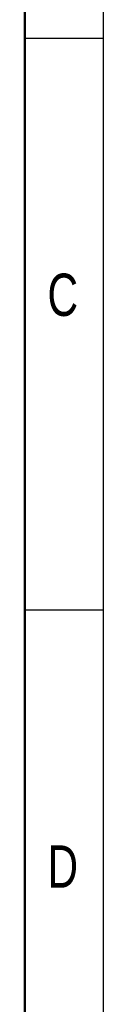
# Model space of a CAD drawing. Header units: millimetres. Extents: x 0 to 420, y 0 to 297.
# Tile 4 of 75: x 0 to 6.5, y 115.99 to 197.45. Entities that reach past the tile are written whole.
import ezdxf

# ---------------------------------------------------------------- set-up
doc = ezdxf.new("R2010")
doc.units = ezdxf.units.MM
doc.linetypes.add('CENTERX2', pattern=[20.32, 12.7, -2.54, 2.54, -2.54])
doc.layers.add('BOARDER', color=7, linetype='Continuous', lineweight=25)
doc.styles.add('SLDTEXTSTYLE1', font='TXT', dxfattribs={"width": 0.75})

msp = doc.modelspace()

# ---------------------------------------------------------------- linework, layer by layer
at = {"layer": 'BOARDER', "linetype": 'Continuous', "lineweight": 50}
msp.add_line((0, 0), (0, 297), dxfattribs=at)
at = {"layer": 'BOARDER'}
for p, q in [((6.5, 290.5), (6.5, 6.5)), ((6.5, 195.9), (0, 195.9)), ((6.5, 148.6), (0, 148.6))]:
    msp.add_line(p, q, dxfattribs=at)
at = {"layer": 'BOARDER', "linetype": 'CENTERX2'}
msp.add_line((6.5, 243.2), (6.5, 195.9), dxfattribs=at)

# ---------------------------------------------------------------- texts
at = {"layer": 'BOARDER', "char_height": 3.5, "attachment_point": 1, "style": 'SLDTEXTSTYLE1'}
for s, insert in [('C', (1.881, 176.44)), ('D', (1.881, 129.14))]:
    msp.add_mtext(s, dxfattribs=dict(at, insert=insert))

doc.saveas('drawing.dxf')
